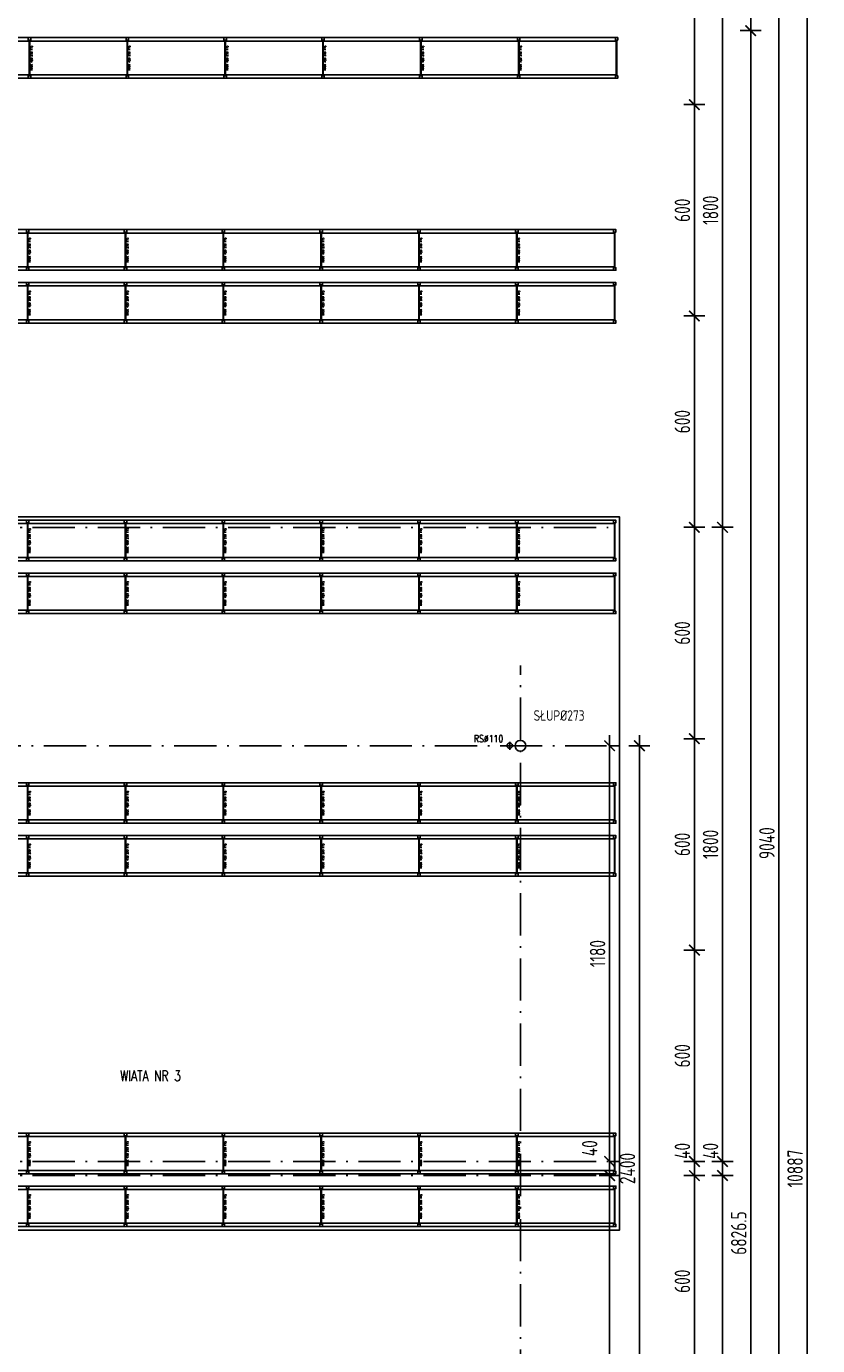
# Model space of a CAD drawing. Extents: x 153948 to 285449, y -89387 to -60195.
# Tile 82 of 101: x 261578 to 263824, y -80762 to -77018. Entities that reach past the tile are written whole.
import ezdxf
from ezdxf.enums import TextEntityAlignment as Align

# ---------------------------------------------------------------- set-up
doc = ezdxf.new("R2010")
doc.units = 0
doc.header["$LTSCALE"] = 100
doc.header["$MEASUREMENT"] = 0
doc.header["$PDMODE"] = 1
doc.linetypes.add('ACAD_ISO10W100', pattern=[18.5, 12, -3, 0.5, -3])
doc.layers.get('0').update_dxf_attribs({"linetype": 'CONTINUOUS'})
doc.layers.get('DEFPOINTS').update_dxf_attribs({"linetype": 'CONTINUOUS'})
for name, color, linetype in [('K-STA', 2, 'CONTINUOUS'), ('OSIE', 8, 'ACAD_ISO10W100'), ('R-----OP', 2, 'CONTINUOUS'), ('RS REGAŁY', 7, 'CONTINUOUS'), ('RYNNY', 2, 'CONTINUOUS'), ('TEXT', 11, 'CONTINUOUS'), ('WYMIARY', 1, 'CONTINUOUS')]:
    doc.layers.add(name, color=color, linetype=linetype)
doc.layers.add('RAK_140', color=2, linetype='CONTINUOUS', true_color=0xffff00)
doc.styles.add('DYBY-NORMALNY-0-8-N', font='ROMANS.SHX', dxfattribs={"width": 0.8})
doc.styles.get("Standard").update_dxf_attribs({"font": 'txt.shx'})
doc.styles.add('STYLE2', font='isocp.shx', dxfattribs={"width": 0.8})
doc.styles.add('TXT3', font='SIMPLEX.SHX', dxfattribs={"width": 0.75, "height": 40})
doc.dimstyles.new('KRESKI_100', dxfattribs={"dimscale": 20, "dimtxt": 2.2, "dimasz": 1.5, "dimexe": 1.5, "dimexo": 1.5, "dimgap": 0.6, "dimtad": 1, "dimdec": 1, "dimrnd": 0.5, "dimdsep": 46, "dimtxsty": 'STYLE2', "dimblk1": 'ARCHTICK', "dimblk2": 'ARCHTICK', "dimsah": 1, "dimcen": 2.5, "dimdle": 1.5, "dimclrd": 10, "dimclre": 10, "dimclrt": 15, "dimadec": 0, "dimazin": 0, "dimtfac": 1, "dimtdec": 1, "dimtmove": 1, "dimatfit": 3, "dimldrblk": 'ARCHTICK', "dimfxl": 1.5, "dimfxlon": 1, "dimtolj": 1, "dimtzin": 0, "dimarcsym": 0})

# ---------------------------------------------------------------- blocks, each defined once
blk = doc.blocks.new('_ARCHTICK')
at = {"color": 0, "linetype": 'ByBlock', "const_width": 0.15}
blk.add_lwpolyline([(-0.5, -0.5), (0.5, 0.5)], dxfattribs=at)
blk = doc.blocks.new('*D257')
at = {"layer": 'DEFPOINTS', "color": 0, "ltscale": 0.1, "transparency": 16777216}
for p in [(260307.9, -74816), (260307.9, -85703), (263794.3, -85703)]:
    blk.add_point(p, dxfattribs=at)
at = {"layer": 'WYMIARY', "color": 10, "lineweight": -2, "ltscale": 0.1, "transparency": 16777216}
for p, q in [((263764.3, -74816), (263824.3, -74816)), ((263794.3, -74786), (263794.3, -85733)), ((263764.3, -85703), (263824.3, -85703))]:
    blk.add_line(p, q, dxfattribs=at)
at = {"layer": 'WYMIARY', "color": 10, "lineweight": -2, "ltscale": 0.1, "transparency": 16777216, "xscale": 30, "yscale": 30, "zscale": 30}
for p, rotation in [((263794.3, -74816), 90), ((263794.3, -85703), 270)]:
    blk.add_blockref('_ARCHTICK', p, dxfattribs=dict(at, rotation=rotation))
at = {"layer": 'WYMIARY', "color": 15, "ltscale": 0.1, "transparency": 16777216, "insert": (263760.3, -80259.5), "char_height": 44, "attachment_point": 5, "rotation": 90, "style": 'STYLE2'}
blk.add_mtext('\\A1;10887', dxfattribs=at)
blk = doc.blocks.new('*D259')
at = {"layer": 'DEFPOINTS', "color": 0, "ltscale": 0.1, "transparency": 16777216}
for p in [(260307.9, -74816), (263714.3, -74816), (263634.3, -83856)]:
    blk.add_point(p, dxfattribs=at)
at = {"layer": 'WYMIARY', "color": 10, "lineweight": -2, "ltscale": 0.1, "transparency": 16777216}
for p, q in [((263684.3, -74816), (263744.3, -74816)), ((263714.3, -83886), (263714.3, -74786)), ((263684.3, -83856), (263744.3, -83856))]:
    blk.add_line(p, q, dxfattribs=at)
at = {"layer": 'WYMIARY', "color": 10, "lineweight": -2, "ltscale": 0.1, "transparency": 16777216, "xscale": 30, "yscale": 30, "zscale": 30}
for p, rotation in [((263714.3, -74816), 90), ((263714.3, -83856), 270)]:
    blk.add_blockref('_ARCHTICK', p, dxfattribs=dict(at, rotation=rotation))
at = {"layer": 'WYMIARY', "color": 15, "ltscale": 0.1, "transparency": 16777216, "insert": (263680.3, -79336), "char_height": 44, "attachment_point": 5, "rotation": 90, "style": 'STYLE2'}
blk.add_mtext('\\A1;9040', dxfattribs=at)
blk = doc.blocks.new('*D269')
at = {"layer": 'DEFPOINTS', "color": 0, "ltscale": 0.1, "transparency": 16777216}
for p in [(263554.3, -77029.5), (263634.3, -77029.5), (260307.9, -83856.1)]:
    blk.add_point(p, dxfattribs=at)
at = {"layer": 'WYMIARY', "color": 10, "lineweight": -2, "ltscale": 0.1, "transparency": 16777216}
for p, q in [((263634.3, -83886.1), (263634.3, -76999.5)), ((263604.3, -77029.5), (263664.3, -77029.5)), ((263604.3, -83856.1), (263664.3, -83856.1))]:
    blk.add_line(p, q, dxfattribs=at)
at = {"layer": 'WYMIARY', "color": 10, "lineweight": -2, "ltscale": 0.1, "transparency": 16777216, "xscale": 30, "yscale": 30, "zscale": 30}
for p, rotation in [((263634.3, -77029.5), 90), ((263634.3, -83856.1), 270)]:
    blk.add_blockref('_ARCHTICK', p, dxfattribs=dict(at, rotation=rotation))
at = {"layer": 'WYMIARY', "color": 15, "ltscale": 0.1, "transparency": 16777216, "insert": (263600.3, -80442.8), "char_height": 44, "attachment_point": 5, "rotation": 90, "style": 'STYLE2'}
blk.add_mtext('\\A1;6826.5', dxfattribs=at)
blk = doc.blocks.new('*D270')
at = {"layer": 'DEFPOINTS', "color": 0, "ltscale": 0.1, "transparency": 16777216}
for p in [(263554.3, -76849.5), (263634.3, -76849.5), (263554.3, -77029.5)]:
    blk.add_point(p, dxfattribs=at)
at = {"layer": 'WYMIARY', "color": 10, "lineweight": -2, "ltscale": 0.1, "transparency": 16777216}
for p, q in [((263634.3, -77059.5), (263634.3, -76819.5)), ((263604.3, -76849.5), (263664.3, -76849.5)), ((263604.3, -77029.5), (263664.3, -77029.5))]:
    blk.add_line(p, q, dxfattribs=at)
at = {"layer": 'WYMIARY', "color": 10, "lineweight": -2, "ltscale": 0.1, "transparency": 16777216, "xscale": 30, "yscale": 30, "zscale": 30}
for p, rotation in [((263634.3, -76849.5), 90), ((263634.3, -77029.5), 270)]:
    blk.add_blockref('_ARCHTICK', p, dxfattribs=dict(at, rotation=rotation))
at = {"layer": 'WYMIARY', "color": 15, "ltscale": 0.1, "transparency": 16777216, "insert": (263600.3, -76939.5), "char_height": 44, "attachment_point": 5, "rotation": 90, "style": 'STYLE2'}
blk.add_mtext('\\A1;180', dxfattribs=at)
blk = doc.blocks.new('*D281')
at = {"layer": 'DEFPOINTS', "color": 0, "ltscale": 0.1, "transparency": 16777216}
for p in [(263474.3, -80279.5), (263554.3, -80279.5), (263474.3, -82079.5)]:
    blk.add_point(p, dxfattribs=at)
at = {"layer": 'WYMIARY', "color": 10, "lineweight": -2, "ltscale": 0.1, "transparency": 16777216}
for p, q in [((263524.3, -80279.5), (263584.3, -80279.5)), ((263554.3, -82109.5), (263554.3, -80249.5)), ((263524.3, -82079.5), (263584.3, -82079.5))]:
    blk.add_line(p, q, dxfattribs=at)
at = {"layer": 'WYMIARY', "color": 10, "lineweight": -2, "ltscale": 0.1, "transparency": 16777216, "xscale": 30, "yscale": 30, "zscale": 30}
for p, rotation in [((263554.3, -80279.5), 90), ((263554.3, -82079.5), 270)]:
    blk.add_blockref('_ARCHTICK', p, dxfattribs=dict(at, rotation=rotation))
at = {"layer": 'WYMIARY', "color": 15, "ltscale": 0.1, "transparency": 16777216, "insert": (263520.3, -81179.5), "char_height": 44, "attachment_point": 5, "rotation": 90, "style": 'STYLE2'}
blk.add_mtext('\\A1;1800', dxfattribs=at)
blk = doc.blocks.new('*D282')
at = {"layer": 'DEFPOINTS', "color": 0, "ltscale": 0.1, "transparency": 16777216}
for p in [(263474.3, -80239.5), (263554.3, -80239.5), (263474.3, -80279.5)]:
    blk.add_point(p, dxfattribs=at)
at = {"layer": 'WYMIARY', "color": 10, "lineweight": -2, "ltscale": 0.1, "transparency": 16777216}
for p, q in [((263554.3, -80309.5), (263554.3, -80209.5)), ((263524.3, -80239.5), (263584.3, -80239.5)), ((263524.3, -80279.5), (263584.3, -80279.5))]:
    blk.add_line(p, q, dxfattribs=at)
at = {"layer": 'WYMIARY', "color": 10, "lineweight": -2, "ltscale": 0.1, "transparency": 16777216, "xscale": 30, "yscale": 30, "zscale": 30}
for p, rotation in [((263554.3, -80239.5), 90), ((263554.3, -80279.5), 270)]:
    blk.add_blockref('_ARCHTICK', p, dxfattribs=dict(at, rotation=rotation))
at = {"layer": 'WYMIARY', "color": 15, "ltscale": 0.1, "transparency": 16777216, "insert": (263520.3, -80209.5), "char_height": 44, "attachment_point": 5, "rotation": 90, "style": 'STYLE2'}
blk.add_mtext('\\A1;40', dxfattribs=at)
blk = doc.blocks.new('*D283')
at = {"layer": 'DEFPOINTS', "color": 0, "ltscale": 0.1, "transparency": 16777216}
for p in [(263474.3, -78439.5), (263554.3, -78439.5), (263474.3, -80239.5)]:
    blk.add_point(p, dxfattribs=at)
at = {"layer": 'WYMIARY', "color": 10, "lineweight": -2, "ltscale": 0.1, "transparency": 16777216}
for p, q in [((263554.3, -80269.5), (263554.3, -78409.5)), ((263524.3, -78439.5), (263584.3, -78439.5)), ((263524.3, -80239.5), (263584.3, -80239.5))]:
    blk.add_line(p, q, dxfattribs=at)
at = {"layer": 'WYMIARY', "color": 10, "lineweight": -2, "ltscale": 0.1, "transparency": 16777216, "xscale": 30, "yscale": 30, "zscale": 30}
for p, rotation in [((263554.3, -78439.5), 90), ((263554.3, -80239.5), 270)]:
    blk.add_blockref('_ARCHTICK', p, dxfattribs=dict(at, rotation=rotation))
at = {"layer": 'WYMIARY', "color": 15, "ltscale": 0.1, "transparency": 16777216, "insert": (263520.3, -79339.5), "char_height": 44, "attachment_point": 5, "rotation": 90, "style": 'STYLE2'}
blk.add_mtext('\\A1;1800', dxfattribs=at)
blk = doc.blocks.new('*D284')
at = {"layer": 'DEFPOINTS', "color": 0, "ltscale": 0.1, "transparency": 16777216}
for p in [(263474.3, -76639.5), (263554.3, -76639.5), (263474.3, -78439.5)]:
    blk.add_point(p, dxfattribs=at)
at = {"layer": 'WYMIARY', "color": 10, "lineweight": -2, "ltscale": 0.1, "transparency": 16777216}
for p, q in [((263554.3, -78469.5), (263554.3, -76609.5)), ((263524.3, -76639.5), (263584.3, -76639.5)), ((263524.3, -78439.5), (263584.3, -78439.5))]:
    blk.add_line(p, q, dxfattribs=at)
at = {"layer": 'WYMIARY', "color": 10, "lineweight": -2, "ltscale": 0.1, "transparency": 16777216, "xscale": 30, "yscale": 30, "zscale": 30}
for p, rotation in [((263554.3, -76639.5), 90), ((263554.3, -78439.5), 270)]:
    blk.add_blockref('_ARCHTICK', p, dxfattribs=dict(at, rotation=rotation))
at = {"layer": 'WYMIARY', "color": 15, "ltscale": 0.1, "transparency": 16777216, "insert": (263520.3, -77539.5), "char_height": 44, "attachment_point": 5, "rotation": 90, "style": 'STYLE2'}
blk.add_mtext('\\A1;1800', dxfattribs=at)
blk = doc.blocks.new('*D292')
at = {"layer": 'DEFPOINTS', "color": 0, "ltscale": 0.1, "transparency": 16777216}
for p in [(263394.3, -76639.5), (263394.3, -77239.5), (263474.3, -77239.5)]:
    blk.add_point(p, dxfattribs=at)
at = {"layer": 'WYMIARY', "color": 10, "lineweight": -2, "ltscale": 0.1, "transparency": 16777216}
for p, q in [((263474.3, -76609.5), (263474.3, -77269.5)), ((263444.3, -76639.5), (263504.3, -76639.5)), ((263444.3, -77239.5), (263504.3, -77239.5))]:
    blk.add_line(p, q, dxfattribs=at)
at = {"layer": 'WYMIARY', "color": 10, "lineweight": -2, "ltscale": 0.1, "transparency": 16777216, "xscale": 30, "yscale": 30, "zscale": 30}
for p, rotation in [((263474.3, -76639.5), 90), ((263474.3, -77239.5), 270)]:
    blk.add_blockref('_ARCHTICK', p, dxfattribs=dict(at, rotation=rotation))
at = {"layer": 'WYMIARY', "color": 15, "ltscale": 0.1, "transparency": 16777216, "insert": (263440.3, -76939.5), "char_height": 44, "attachment_point": 5, "rotation": 90, "style": 'STYLE2'}
blk.add_mtext('\\A1;600', dxfattribs=at)
blk = doc.blocks.new('*D293')
at = {"layer": 'DEFPOINTS', "color": 0, "ltscale": 0.1, "transparency": 16777216}
for p in [(263394.3, -77239.5), (263394.3, -77839.5), (263474.3, -77839.5)]:
    blk.add_point(p, dxfattribs=at)
at = {"layer": 'WYMIARY', "color": 10, "lineweight": -2, "ltscale": 0.1, "transparency": 16777216}
for p, q in [((263474.3, -77209.5), (263474.3, -77869.5)), ((263444.3, -77239.5), (263504.3, -77239.5)), ((263444.3, -77839.5), (263504.3, -77839.5))]:
    blk.add_line(p, q, dxfattribs=at)
at = {"layer": 'WYMIARY', "color": 10, "lineweight": -2, "ltscale": 0.1, "transparency": 16777216, "xscale": 30, "yscale": 30, "zscale": 30}
for p, rotation in [((263474.3, -77239.5), 90), ((263474.3, -77839.5), 270)]:
    blk.add_blockref('_ARCHTICK', p, dxfattribs=dict(at, rotation=rotation))
at = {"layer": 'WYMIARY', "color": 15, "ltscale": 0.1, "transparency": 16777216, "insert": (263440.3, -77539.5), "char_height": 44, "attachment_point": 5, "rotation": 90, "style": 'STYLE2'}
blk.add_mtext('\\A1;600', dxfattribs=at)
blk = doc.blocks.new('*D294')
at = {"layer": 'DEFPOINTS', "color": 0, "ltscale": 0.1, "transparency": 16777216}
for p in [(263394.3, -77839.5), (263394.3, -78439.5), (263474.3, -78439.5)]:
    blk.add_point(p, dxfattribs=at)
at = {"layer": 'WYMIARY', "color": 10, "lineweight": -2, "ltscale": 0.1, "transparency": 16777216}
for p, q in [((263474.3, -77809.5), (263474.3, -78469.5)), ((263444.3, -77839.5), (263504.3, -77839.5)), ((263444.3, -78439.5), (263504.3, -78439.5))]:
    blk.add_line(p, q, dxfattribs=at)
at = {"layer": 'WYMIARY', "color": 10, "lineweight": -2, "ltscale": 0.1, "transparency": 16777216, "xscale": 30, "yscale": 30, "zscale": 30}
for p, rotation in [((263474.3, -77839.5), 90), ((263474.3, -78439.5), 270)]:
    blk.add_blockref('_ARCHTICK', p, dxfattribs=dict(at, rotation=rotation))
at = {"layer": 'WYMIARY', "color": 15, "ltscale": 0.1, "transparency": 16777216, "insert": (263440.3, -78139.5), "char_height": 44, "attachment_point": 5, "rotation": 90, "style": 'STYLE2'}
blk.add_mtext('\\A1;600', dxfattribs=at)
blk = doc.blocks.new('*D295')
at = {"layer": 'DEFPOINTS', "color": 0, "ltscale": 0.1, "transparency": 16777216}
for p in [(263394.3, -78439.5), (263394.3, -79039.5), (263474.3, -79039.5)]:
    blk.add_point(p, dxfattribs=at)
at = {"layer": 'WYMIARY', "color": 10, "lineweight": -2, "ltscale": 0.1, "transparency": 16777216}
for p, q in [((263474.3, -78409.5), (263474.3, -79069.5)), ((263444.3, -78439.5), (263504.3, -78439.5)), ((263444.3, -79039.5), (263504.3, -79039.5))]:
    blk.add_line(p, q, dxfattribs=at)
at = {"layer": 'WYMIARY', "color": 10, "lineweight": -2, "ltscale": 0.1, "transparency": 16777216, "xscale": 30, "yscale": 30, "zscale": 30}
for p, rotation in [((263474.3, -78439.5), 90), ((263474.3, -79039.5), 270)]:
    blk.add_blockref('_ARCHTICK', p, dxfattribs=dict(at, rotation=rotation))
at = {"layer": 'WYMIARY', "color": 15, "ltscale": 0.1, "transparency": 16777216, "insert": (263440.3, -78739.5), "char_height": 44, "attachment_point": 5, "rotation": 90, "style": 'STYLE2'}
blk.add_mtext('\\A1;600', dxfattribs=at)
blk = doc.blocks.new('*D296')
at = {"layer": 'DEFPOINTS', "color": 0, "ltscale": 0.1, "transparency": 16777216}
for p in [(263394.3, -79039.5), (263394.3, -79639.5), (263474.3, -79639.5)]:
    blk.add_point(p, dxfattribs=at)
at = {"layer": 'WYMIARY', "color": 10, "lineweight": -2, "ltscale": 0.1, "transparency": 16777216}
for p, q in [((263474.3, -79009.5), (263474.3, -79669.5)), ((263444.3, -79039.5), (263504.3, -79039.5)), ((263444.3, -79639.5), (263504.3, -79639.5))]:
    blk.add_line(p, q, dxfattribs=at)
at = {"layer": 'WYMIARY', "color": 10, "lineweight": -2, "ltscale": 0.1, "transparency": 16777216, "xscale": 30, "yscale": 30, "zscale": 30}
for p, rotation in [((263474.3, -79039.5), 90), ((263474.3, -79639.5), 270)]:
    blk.add_blockref('_ARCHTICK', p, dxfattribs=dict(at, rotation=rotation))
at = {"layer": 'WYMIARY', "color": 15, "ltscale": 0.1, "transparency": 16777216, "insert": (263440.3, -79339.5), "char_height": 44, "attachment_point": 5, "rotation": 90, "style": 'STYLE2'}
blk.add_mtext('\\A1;600', dxfattribs=at)
blk = doc.blocks.new('*D297')
at = {"layer": 'DEFPOINTS', "color": 0, "ltscale": 0.1, "transparency": 16777216}
for p in [(263394.3, -79639.5), (263394.3, -80239.5), (263474.3, -80239.5)]:
    blk.add_point(p, dxfattribs=at)
at = {"layer": 'WYMIARY', "color": 10, "lineweight": -2, "ltscale": 0.1, "transparency": 16777216}
for p, q in [((263474.3, -79609.5), (263474.3, -80269.5)), ((263444.3, -79639.5), (263504.3, -79639.5)), ((263444.3, -80239.5), (263504.3, -80239.5))]:
    blk.add_line(p, q, dxfattribs=at)
at = {"layer": 'WYMIARY', "color": 10, "lineweight": -2, "ltscale": 0.1, "transparency": 16777216, "xscale": 30, "yscale": 30, "zscale": 30}
for p, rotation in [((263474.3, -79639.5), 90), ((263474.3, -80239.5), 270)]:
    blk.add_blockref('_ARCHTICK', p, dxfattribs=dict(at, rotation=rotation))
at = {"layer": 'WYMIARY', "color": 15, "ltscale": 0.1, "transparency": 16777216, "insert": (263440.3, -79939.5), "char_height": 44, "attachment_point": 5, "rotation": 90, "style": 'STYLE2'}
blk.add_mtext('\\A1;600', dxfattribs=at)
blk = doc.blocks.new('*D298')
at = {"layer": 'DEFPOINTS', "color": 0, "ltscale": 0.1, "transparency": 16777216}
for p in [(263394.3, -80239.5), (263394.3, -80279.5), (263474.3, -80279.5)]:
    blk.add_point(p, dxfattribs=at)
at = {"layer": 'WYMIARY', "color": 10, "lineweight": -2, "ltscale": 0.1, "transparency": 16777216}
for p, q in [((263474.3, -80209.5), (263474.3, -80309.5)), ((263444.3, -80239.5), (263504.3, -80239.5)), ((263444.3, -80279.5), (263504.3, -80279.5))]:
    blk.add_line(p, q, dxfattribs=at)
at = {"layer": 'WYMIARY', "color": 10, "lineweight": -2, "ltscale": 0.1, "transparency": 16777216, "xscale": 30, "yscale": 30, "zscale": 30}
for p, rotation in [((263474.3, -80239.5), 90), ((263474.3, -80279.5), 270)]:
    blk.add_blockref('_ARCHTICK', p, dxfattribs=dict(at, rotation=rotation))
at = {"layer": 'WYMIARY', "color": 15, "ltscale": 0.1, "transparency": 16777216, "insert": (263440.3, -80209.5), "char_height": 44, "attachment_point": 5, "rotation": 90, "style": 'STYLE2'}
blk.add_mtext('\\A1;40', dxfattribs=at)
blk = doc.blocks.new('*D299')
at = {"layer": 'DEFPOINTS', "color": 0, "ltscale": 0.1, "transparency": 16777216}
for p in [(263394.3, -80279.5), (263394.3, -80879.5), (263474.3, -80879.5)]:
    blk.add_point(p, dxfattribs=at)
at = {"layer": 'WYMIARY', "color": 10, "lineweight": -2, "ltscale": 0.1, "transparency": 16777216}
for p, q in [((263444.3, -80279.5), (263504.3, -80279.5)), ((263474.3, -80249.5), (263474.3, -80909.5)), ((263444.3, -80879.5), (263504.3, -80879.5))]:
    blk.add_line(p, q, dxfattribs=at)
at = {"layer": 'WYMIARY', "color": 10, "lineweight": -2, "ltscale": 0.1, "transparency": 16777216, "xscale": 30, "yscale": 30, "zscale": 30}
for p, rotation in [((263474.3, -80279.5), 90), ((263474.3, -80879.5), 270)]:
    blk.add_blockref('_ARCHTICK', p, dxfattribs=dict(at, rotation=rotation))
at = {"layer": 'WYMIARY', "color": 15, "ltscale": 0.1, "transparency": 16777216, "insert": (263440.3, -80579.5), "char_height": 44, "attachment_point": 5, "rotation": 90, "style": 'STYLE2'}
blk.add_mtext('\\A1;600', dxfattribs=at)
blk = doc.blocks.new('*D402')
at = {"layer": 'DEFPOINTS', "color": 0, "ltscale": 0.1, "transparency": 16777216}
for p in [(263153.3, -80279.5), (263233.6, -80279.5), (263153.3, -81459.5)]:
    blk.add_point(p, dxfattribs=at)
at = {"layer": 'WYMIARY', "color": 10, "lineweight": -2, "ltscale": 0.1, "transparency": 16777216}
for p, q in [((263203.6, -80279.5), (263263.6, -80279.5)), ((263233.6, -81489.5), (263233.6, -80249.5)), ((263203.6, -81459.5), (263263.6, -81459.5))]:
    blk.add_line(p, q, dxfattribs=at)
at = {"layer": 'WYMIARY', "color": 10, "lineweight": -2, "ltscale": 0.1, "transparency": 16777216, "xscale": 30, "yscale": 30, "zscale": 30}
for p, rotation in [((263233.6, -80279.5), 90), ((263233.6, -81459.5), 270)]:
    blk.add_blockref('_ARCHTICK', p, dxfattribs=dict(at, rotation=rotation))
at = {"layer": 'WYMIARY', "color": 15, "ltscale": 0.1, "transparency": 16777216, "insert": (263199.6, -80869.5), "char_height": 44, "attachment_point": 5, "rotation": 90, "style": 'STYLE2'}
blk.add_mtext('\\A1;1180', dxfattribs=at)
blk = doc.blocks.new('*D403')
at = {"layer": 'DEFPOINTS', "color": 0, "ltscale": 0.1, "transparency": 16777216}
for p in [(263229.2, -80239.5), (263233.6, -80239.5), (263153.3, -80279.5)]:
    blk.add_point(p, dxfattribs=at)
at = {"layer": 'WYMIARY', "color": 10, "lineweight": -2, "ltscale": 0.1, "transparency": 16777216}
for p, q in [((263233.6, -80309.5), (263233.6, -80209.5)), ((263233.6, -80239.5), (263263.6, -80239.5)), ((263203.6, -80279.5), (263263.6, -80279.5))]:
    blk.add_line(p, q, dxfattribs=at)
at = {"layer": 'WYMIARY', "color": 10, "lineweight": -2, "ltscale": 0.1, "transparency": 16777216, "xscale": 30, "yscale": 30, "zscale": 30}
for p, rotation in [((263233.6, -80239.5), 90), ((263233.6, -80279.5), 270)]:
    blk.add_blockref('_ARCHTICK', p, dxfattribs=dict(at, rotation=rotation))
at = {"layer": 'WYMIARY', "color": 15, "ltscale": 0.1, "transparency": 16777216, "insert": (263177.1, -80202), "char_height": 44, "attachment_point": 5, "rotation": 90, "style": 'STYLE2'}
blk.add_mtext('\\A1;40', dxfattribs=at)
blk = doc.blocks.new('*D404')
at = {"layer": 'DEFPOINTS', "color": 0, "ltscale": 0.1, "transparency": 16777216}
for p in [(263225.1, -79059.5), (263233.6, -79059.5), (263229.2, -80239.5)]:
    blk.add_point(p, dxfattribs=at)
at = {"layer": 'WYMIARY', "color": 10, "lineweight": -2, "ltscale": 0.1, "transparency": 16777216}
for p, q in [((263233.6, -80269.5), (263233.6, -79029.5)), ((263233.6, -79059.5), (263263.6, -79059.5)), ((263233.6, -80239.5), (263263.6, -80239.5))]:
    blk.add_line(p, q, dxfattribs=at)
at = {"layer": 'WYMIARY', "color": 10, "lineweight": -2, "ltscale": 0.1, "transparency": 16777216, "xscale": 30, "yscale": 30, "zscale": 30}
for p, rotation in [((263233.6, -79059.5), 90), ((263233.6, -80239.5), 270)]:
    blk.add_blockref('_ARCHTICK', p, dxfattribs=dict(at, rotation=rotation))
at = {"layer": 'WYMIARY', "color": 15, "ltscale": 0.1, "transparency": 16777216, "insert": (263199.6, -79649.5), "char_height": 44, "attachment_point": 5, "rotation": 90, "style": 'STYLE2'}
blk.add_mtext('\\A1;1180', dxfattribs=at)
blk = doc.blocks.new('*D405')
at = {"layer": 'DEFPOINTS', "color": 0, "ltscale": 0.1, "transparency": 16777216}
for p in [(263153.3, -79059.5), (263153.3, -81459.5), (263318.3, -81459.5)]:
    blk.add_point(p, dxfattribs=at)
at = {"layer": 'WYMIARY', "color": 10, "lineweight": -2, "ltscale": 0.1, "transparency": 16777216}
for p, q in [((263318.3, -79029.5), (263318.3, -81489.5)), ((263288.3, -79059.5), (263348.3, -79059.5)), ((263288.3, -81459.5), (263348.3, -81459.5))]:
    blk.add_line(p, q, dxfattribs=at)
at = {"layer": 'WYMIARY', "color": 10, "lineweight": -2, "ltscale": 0.1, "transparency": 16777216, "xscale": 30, "yscale": 30, "zscale": 30}
for p, rotation in [((263318.3, -79059.5), 90), ((263318.3, -81459.5), 270)]:
    blk.add_blockref('_ARCHTICK', p, dxfattribs=dict(at, rotation=rotation))
at = {"layer": 'WYMIARY', "color": 15, "ltscale": 0.1, "transparency": 16777216, "insert": (263284.3, -80259.5), "char_height": 44, "attachment_point": 5, "rotation": 90, "style": 'STYLE2'}
blk.add_mtext('\\A1;2400', dxfattribs=at)
blk = doc.blocks.new('RACK 450 270 115')
at = {"color": 1}
for p, q in [((7, 115), (277.8, 115)), ((2.75, 108), (2.75, 7)), ((4.25, 108), (4.25, 7)), ((7, 105.5), (277.8, 105.5)), ((7, 9.5), (277.8, 9.5)), ((7, 0), (277.8, 0))]:
    blk.add_line(p, q, dxfattribs=at)
for points in [[(0, 108), (7, 108), (7, 115), (0, 115)], [(0, 0), (7, 0), (7, 7), (0, 7)]]:
    blk.add_lwpolyline(points, close=True, dxfattribs=at)
at = {"color": 1, "insert": (9.25, 57.5), "char_height": 5, "width": 101, "attachment_point": 5, "rotation": 90}
blk.add_mtext('RACK 450 270 115', dxfattribs=at)
blk = doc.blocks.new('NOGA RACK 450 007 115')
at = {"color": 1}
for p, q in [((2.75, 108), (2.75, 7)), ((4.25, 108), (4.25, 7))]:
    blk.add_line(p, q, dxfattribs=at)
for points in [[(0, 108), (7, 108), (7, 115), (0, 115)], [(0, 0), (7, 0), (7, 7), (0, 7)]]:
    blk.add_lwpolyline(points, close=True, dxfattribs=at)

msp = doc.modelspace()

# ---------------------------------------------------------------- linework, layer by layer
at = {"layer": 'K-STA'}
msp.add_circle((262980.4, -79059.55), 15.3, dxfattribs=at)
at = {"layer": 'OSIE', "ltscale": 0.1}
for p, q in [((247720.4, -78439.55), (263229.19, -78439.55)), ((262980.4, -81817.96), (262980.4, -78831.82)), ((262950.13, -79070.94), (262950.13, -79048.15)), ((260702.54, -79059.55), (263225.06, -79059.55)), ((262938.73, -79059.55), (262961.53, -79059.55)), ((247720.4, -80239.55), (263229.19, -80239.55)), ((247720.4, -80279.55), (263229.19, -80279.55))]:
    msp.add_line(p, q, dxfattribs=at)
at = {"layer": 'RAK_140'}
msp.add_lwpolyline([(260897.61, -78409.55), (263261.61, -78409.55), (263261.61, -80434.55), (260897.61, -80434.55)], close=True, dxfattribs=at)
at = {"layer": 'RYNNY', "ltscale": 0.1}
msp.add_circle((262950.13, -79059.18), 7.5, dxfattribs=at)

# ---------------------------------------------------------------- block references
at = {"layer": 'RS REGAŁY'}
for name, p in [('RACK 450 270 115', (261305.41, -77164.55)), ('RACK 450 270 115', (261583.21, -77164.55)), ('RACK 450 270 115', (261861.01, -77164.55)), ('RACK 450 270 115', (262138.81, -77164.55)), ('RACK 450 270 115', (262416.61, -77164.55)), ('RACK 450 270 115', (262694.41, -77164.55)), ('RACK 450 270 115', (262972.21, -77164.55)), ('NOGA RACK 450 007 115', (263250.01, -77164.55)), ('RACK 450 270 115', (261300.01, -77709.55)), ('RACK 450 270 115', (261577.81, -77709.55)), ('RACK 450 270 115', (261855.61, -77709.55)), ('RACK 450 270 115', (262133.41, -77709.55)), ('RACK 450 270 115', (262411.21, -77709.55)), ('RACK 450 270 115', (262689.01, -77709.55)), ('RACK 450 270 115', (262966.81, -77709.55)), ('NOGA RACK 450 007 115', (263244.61, -77709.55)), ('RACK 450 270 115', (261300.01, -77859.55)), ('RACK 450 270 115', (261577.81, -77859.55)), ('RACK 450 270 115', (261855.61, -77859.55)), ('RACK 450 270 115', (262133.41, -77859.55)), ('RACK 450 270 115', (262411.21, -77859.55)), ('RACK 450 270 115', (262689.01, -77859.55)), ('RACK 450 270 115', (262966.81, -77859.55)), ('NOGA RACK 450 007 115', (263244.61, -77859.55)), ('RACK 450 270 115', (261300.01, -78534.55)), ('RACK 450 270 115', (261577.81, -78534.55)), ('RACK 450 270 115', (261855.61, -78534.55)), ('RACK 450 270 115', (262133.41, -78534.55)), ('RACK 450 270 115', (262411.21, -78534.55)), ('RACK 450 270 115', (262689.01, -78534.55)), ('RACK 450 270 115', (262966.81, -78534.55)), ('NOGA RACK 450 007 115', (263244.61, -78534.55)), ('RACK 450 270 115', (261300.01, -78684.55)), ('RACK 450 270 115', (261577.81, -78684.55)), ('RACK 450 270 115', (261855.61, -78684.55)), ('RACK 450 270 115', (262133.41, -78684.55)), ('RACK 450 270 115', (262411.21, -78684.55)), ('RACK 450 270 115', (262689.01, -78684.55)), ('RACK 450 270 115', (262966.81, -78684.55)), ('NOGA RACK 450 007 115', (263244.61, -78684.55)), ('RACK 450 270 115', (261300.01, -79279.55)), ('RACK 450 270 115', (261577.81, -79279.55)), ('RACK 450 270 115', (261855.61, -79279.55)), ('RACK 450 270 115', (262133.41, -79279.55)), ('RACK 450 270 115', (262411.21, -79279.55)), ('RACK 450 270 115', (262689.01, -79279.55)), ('RACK 450 270 115', (262966.81, -79279.55)), ('NOGA RACK 450 007 115', (263244.61, -79279.55)), ('RACK 450 270 115', (261300.01, -79429.55)), ('RACK 450 270 115', (261577.81, -79429.55)), ('RACK 450 270 115', (261855.61, -79429.55)), ('RACK 450 270 115', (262133.41, -79429.55)), ('RACK 450 270 115', (262411.21, -79429.55)), ('RACK 450 270 115', (262689.01, -79429.55)), ('RACK 450 270 115', (262966.81, -79429.55)), ('NOGA RACK 450 007 115', (263244.61, -79429.55)), ('RACK 450 270 115', (261300.01, -80274.55)), ('RACK 450 270 115', (261577.81, -80274.55)), ('RACK 450 270 115', (261855.61, -80274.55)), ('RACK 450 270 115', (262133.41, -80274.55)), ('RACK 450 270 115', (262411.21, -80274.55)), ('RACK 450 270 115', (262689.01, -80274.55)), ('RACK 450 270 115', (262966.81, -80274.55)), ('NOGA RACK 450 007 115', (263244.61, -80274.55)), ('RACK 450 270 115', (261300.01, -80424.55)), ('RACK 450 270 115', (261577.81, -80424.55)), ('RACK 450 270 115', (261855.61, -80424.55)), ('RACK 450 270 115', (262133.41, -80424.55)), ('RACK 450 270 115', (262411.21, -80424.55)), ('RACK 450 270 115', (262689.01, -80424.55)), ('RACK 450 270 115', (262966.81, -80424.55)), ('NOGA RACK 450 007 115', (263244.61, -80424.55))]:
    msp.add_blockref(name, p, dxfattribs=at)

# ---------------------------------------------------------------- texts
at = {"layer": 'R-----OP', "color": 2, "style": 'DYBY-NORMALNY-0-8-N', "width": 0.8}
msp.add_text('RS%%c110', height=20, dxfattribs=at).set_placement((262890.09, -79039.61), align=Align.MIDDLE)
at = {"layer": 'R-----OP', "style": 'TXT3', "width": 0.75}
msp.add_text('WIATA NR 3', height=30, dxfattribs=at).set_placement((261843.89, -80011.6))
at = {"layer": 'TEXT', "style": 'TXT3', "width": 0.75}
msp.add_text('SŁUP%%c273', height=30, dxfattribs=at).set_placement((263017.9, -78988.65))

# ---------------------------------------------------------------- dimensions: what is measured, and where the dimension line sits
at = {"layer": 'WYMIARY', "ltscale": 0.1}
for base, p1, p2, picture, middle in [((263794.26, -85703.05), (260307.9, -74816.05), (260307.9, -85703.05), '*D257', (263760.26, -80259.55)), ((263714.26, -74816.05), (263634.26, -83856.05), (260307.9, -74816.05), '*D259', (263680.26, -79336.05)), ((263474.26, -77239.55), (263394.26, -76639.55), (263394.26, -77239.55), '*D292', (263440.26, -76939.55)), ((263554.26, -76639.55), (263474.26, -78439.55), (263474.26, -76639.55), '*D284', (263520.26, -77539.55)), ((263634.26, -76849.55), (263554.26, -77029.55), (263554.26, -76849.55), '*D270', (263600.26, -76939.55)), ((263634.2643, -77029.5458), (260307.9035, -83856.1042), (263554.2643, -77029.5458), '*D269', (263600.26, -80442.825)), ((263474.26, -77839.55), (263394.26, -77239.55), (263394.26, -77839.55), '*D293', (263440.26, -77539.55)), ((263474.26, -78439.55), (263394.26, -77839.55), (263394.26, -78439.55), '*D294', (263440.26, -78139.55)), ((263474.26, -79039.55), (263394.26, -78439.55), (263394.26, -79039.55), '*D295', (263440.26, -78739.55)), ((263554.26, -78439.55), (263474.26, -80239.55), (263474.26, -78439.55), '*D283', (263520.26, -79339.55)), ((263474.26, -79639.55), (263394.26, -79039.55), (263394.26, -79639.55), '*D296', (263440.26, -79339.55)), ((263318.29, -81459.55), (263153.28, -79059.55), (263153.28, -81459.55), '*D405', (263284.28, -80259.55)), ((263233.56, -79059.55), (263229.19, -80239.55), (263225.06, -79059.55), '*D404', (263199.56, -79649.55)), ((263474.26, -80239.55), (263394.26, -79639.55), (263394.26, -80239.55), '*D297', (263440.26, -79939.55)), ((263233.56, -80279.55), (263153.28, -81459.55), (263153.28, -80279.55), '*D402', (263199.56, -80869.55)), ((263474.26, -80879.55), (263394.26, -80279.55), (263394.26, -80879.55), '*D299', (263440.26, -80579.55)), ((263554.26, -80279.55), (263474.26, -82079.55), (263474.26, -80279.55), '*D281', (263520.26, -81179.55))]:
    dim = msp.add_linear_dim(base=base, p1=p1, p2=p2, angle=90, dimstyle='KRESKI_100', dxfattribs=at)
    dim.commit()
    dim.dimension.update_dxf_attribs({"geometry": picture, "text_midpoint": middle})
for base, p1, p2, picture, middle in [((263233.56, -80239.55), (263153.28, -80279.55), (263229.19, -80239.55), '*D403', (263211.08, -80201.99)), ((263474.26, -80279.55), (263394.26, -80239.55), (263394.26, -80279.55), '*D298', (263474.26, -80209.55)), ((263554.26, -80239.55), (263474.26, -80279.55), (263474.26, -80239.55), '*D282', (263554.26, -80209.55))]:
    dim = msp.add_linear_dim(base=base, p1=p1, p2=p2, angle=90, dimstyle='KRESKI_100', dxfattribs=at)
    dim.commit()
    dim.dimension.update_dxf_attribs({"geometry": picture, "text_midpoint": middle, "dimtype": 160})

doc.saveas('drawing.dxf')
